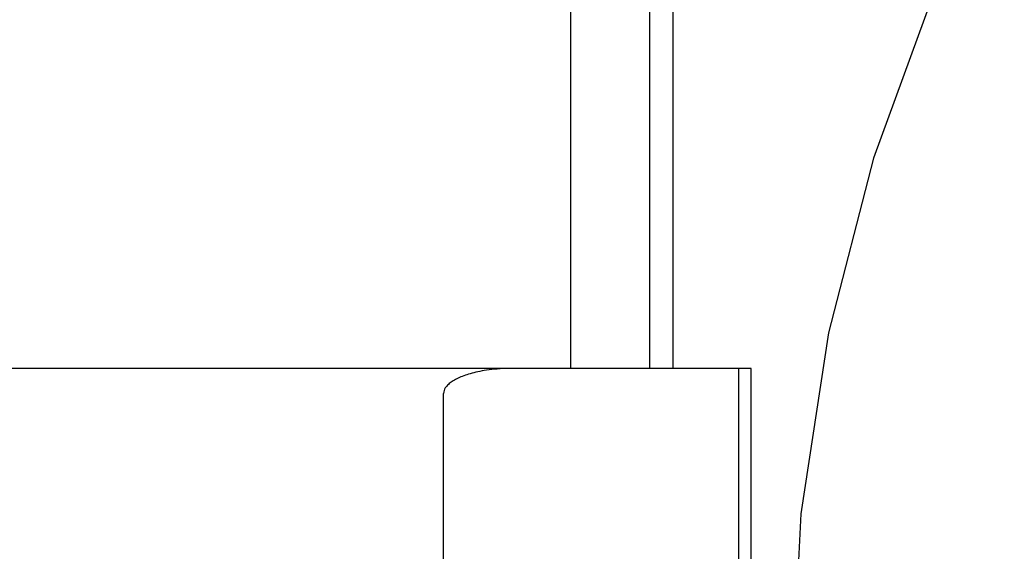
# Model space of a CAD drawing. Header units: inches. Extents: x 0 to 262, y 0 to 169.
# Tile 18 of 67: x 86.7907 to 86.9256, y 86.6141 to 86.687. Entities that reach past the tile are written whole.
import ezdxf

# ---------------------------------------------------------------- set-up
doc = ezdxf.new("R2010")
doc.units = ezdxf.units.IN
doc.header["$LTSCALE"] = 14.384615
doc.header["$MEASUREMENT"] = 0
doc.linetypes.add('HIDDEN', pattern=[0.2, 0.1, -0.1])
doc.layers.add('DEFAULT_2', color=8, linetype='HIDDEN')

msp = doc.modelspace()

# ---------------------------------------------------------------- linework, layer by layer
at = {"layer": 'DEFAULT_2', "color": 8, "linetype": 'HIDDEN'}
for p, q in [((86.86618, 86.7954), (86.86618, 86.63915)), ((86.87699, 86.7954), (86.87699, 86.63915)), ((86.8802, 86.7954), (86.8802, 86.63915)), ((86.89095, 86.63915), (86.41351, 86.63915)), ((86.88924, 86.26415), (86.88924, 86.63915)), ((86.89095, 86.26415), (86.89095, 86.63915)), ((86.84877, 86.26758), (86.84877, 86.63572))]:
    msp.add_line(p, q, dxfattribs=at)
msp.add_lwpolyline([(86.85841, 86.63915), (86.85792, 86.63915), (86.85744, 86.63913), (86.85699, 86.63911), (86.85656, 86.63909), (86.85615, 86.63906), (86.85575, 86.63902), (86.85538, 86.63898), (86.85502, 86.63894), (86.85468, 86.63889), (86.85436, 86.63884), (86.85405, 86.63879), (86.85375, 86.63873), (86.85347, 86.63867), (86.8532, 86.63861), (86.85294, 86.63855), (86.85269, 86.63849), (86.85245, 86.63842), (86.85222, 86.63835), (86.85199, 86.63828), (86.85177, 86.63821), (86.85156, 86.63813), (86.85135, 86.63805), (86.85116, 86.63797), (86.85097, 86.63789), (86.85078, 86.63781), (86.8506, 86.63772), (86.85044, 86.63763), (86.85027, 86.63754), (86.85012, 86.63745), (86.84997, 86.63736), (86.84983, 86.63726), (86.8497, 86.63716), (86.84957, 86.63706), (86.84944, 86.63695), (86.84933, 86.63684), (86.84922, 86.63672), (86.84911, 86.63659), (86.84901, 86.63646), (86.84892, 86.6363), (86.84885, 86.63613), (86.8488, 86.63594), (86.84877, 86.63572)], dxfattribs=at)
msp.add_arc((87.14645, 86.59365), 0.25, 90, 270, dxfattribs=at)

doc.saveas('drawing.dxf')
